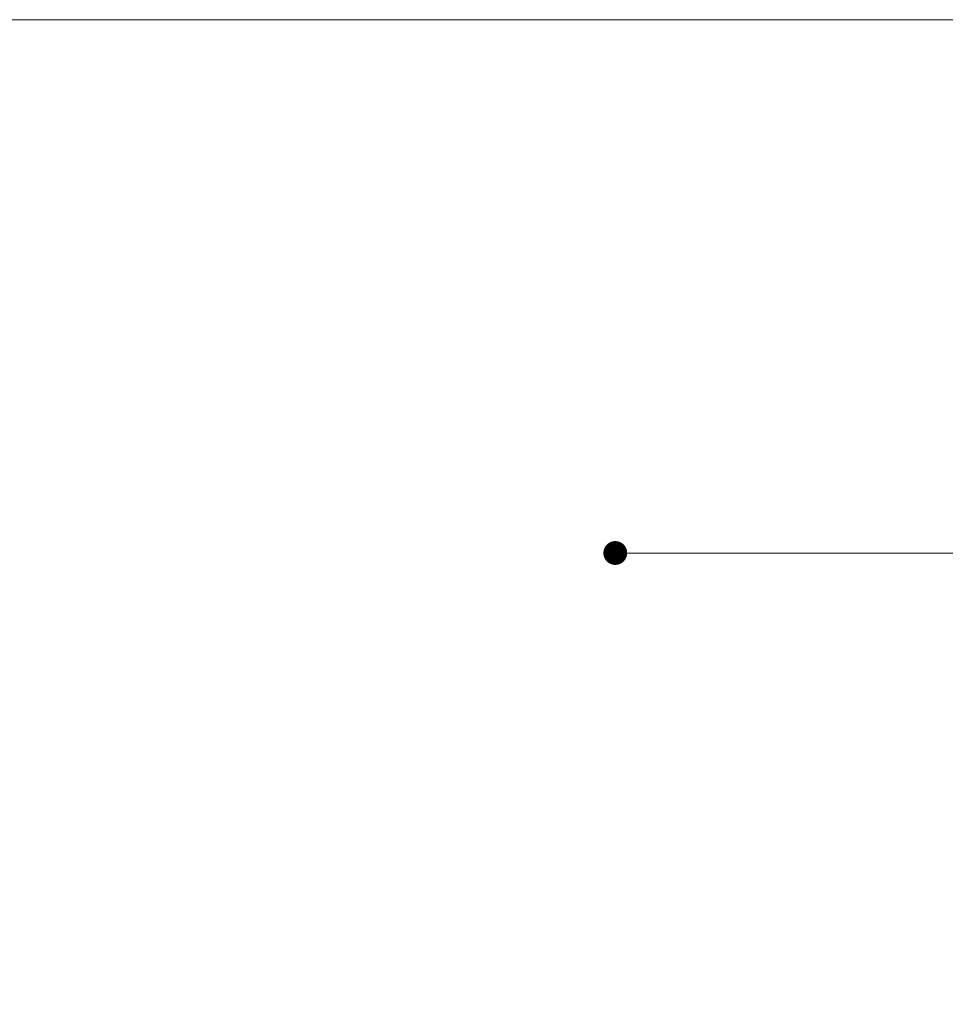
# Model space of a CAD drawing. Header units: millimetres. Extents: x 11 to 58287, y -2 to 19922.
# Tile 81 of 86: x 40492 to 42265, y 17517 to 19402. Entities that reach past the tile are written whole.
import ezdxf

# ---------------------------------------------------------------- set-up
doc = ezdxf.new("R2010")
doc.units = ezdxf.units.MM
doc.header["$MEASUREMENT"] = 0
doc.linetypes.add('Wipeout_Contour', pattern=[1000, 0, -1000])
doc.layers.add('A_OZN_ODNOSNIKI_Nr_pióra__85', color=7, linetype='Continuous', lineweight=13)
doc.layers.add('Nowe_A__DACHY_Nr_pióra__92', color=7, linetype='Continuous', lineweight=13)
doc.layers.add('Nowe_A__DACHY', color=7, linetype='Continuous')
doc.dimstyles.new('STYL_AUTOMATYCZNY__1', dxfattribs={"dimtxt": 0.18, "dimasz": 91.2, "dimexe": 0.18, "dimexo": 0.0625, "dimgap": 0, "dimtad": 0, "dimtih": 1, "dimtoh": 1, "dimdec": 4, "dimzin": 0, "dimdsep": 46, "dimcen": 0.09, "dimadec": 0, "dimazin": 0, "dimtfac": 1, "dimtdec": 4, "dimtmove": 0, "dimatfit": 3, "dimldrblk": 'ARROWHEAD_11', "dimfxl": 0, "dimtolj": 1, "dimtzin": 0, "dimarcsym": 0})

# ---------------------------------------------------------------- blocks, each defined once
blk = doc.blocks.new('ElemPrzekroju_30_1', base_point=(46338.2, 11312))
at = {"color": 254, "linetype": 'Wipeout_Contour', "lineweight": 0, "ltscale": 542030.39943}
blk.add_wipeout([(9808.2, 19402), (9808.2, 17384.3), (46868.2, 17384.3), (46868.2, 17678.1), (46138.2, 17678.1), (46138.2, 17689.6), (46868.2, 17689.6), (46868.2, 17989.6), (46477.9, 17989.6), (46477.9, 18715.6), (46868.2, 18715.6), (46868.2, 19402)], dxfattribs=at).dxf.layer = 'Nowe_A__DACHY'
at = {"layer": 'Nowe_A__DACHY_Nr_pióra__92', "color": 7, "linetype": 'Continuous', "lineweight": 13}
blk.add_line((46868.2, 19402), (9808.2, 19402), dxfattribs=at)
blk = doc.blocks.new('ARROWHEAD_11')
at = {"color": 0, "linetype": 'Continuous', "lineweight": 0}
blk.add_line((0, 0), (-1, 0), dxfattribs=at)
at = {"color": 0, "linetype": 'Continuous', "lineweight": 0, "const_width": 0.25, "flags": 128}
blk.add_lwpolyline([(-0.125, 0, 1), (0.125, 0, 1)], format="xyb", close=True, dxfattribs=at)

msp = doc.modelspace()

# ---------------------------------------------------------------- block references
at = {"layer": 'Nowe_A__DACHY', "lineweight": 0}
msp.add_blockref('ElemPrzekroju_30_1', (46338.2, 11312), dxfattribs=at)

# ---------------------------------------------------------------- next in the draw order: leaders
at = {"layer": 'A_OZN_ODNOSNIKI_Nr_pióra__85', "color": 7, "linetype": 'Continuous', "lineweight": 13, "annotation_type": 0, "has_hookline": 1, "hookline_direction": 0, "text_width": 35.7}
msp.add_leader([(41632.8, 18381), (49878.9, 18375.4)], dimstyle='STYL_AUTOMATYCZNY__1', dxfattribs=at)

doc.saveas('drawing.dxf')
